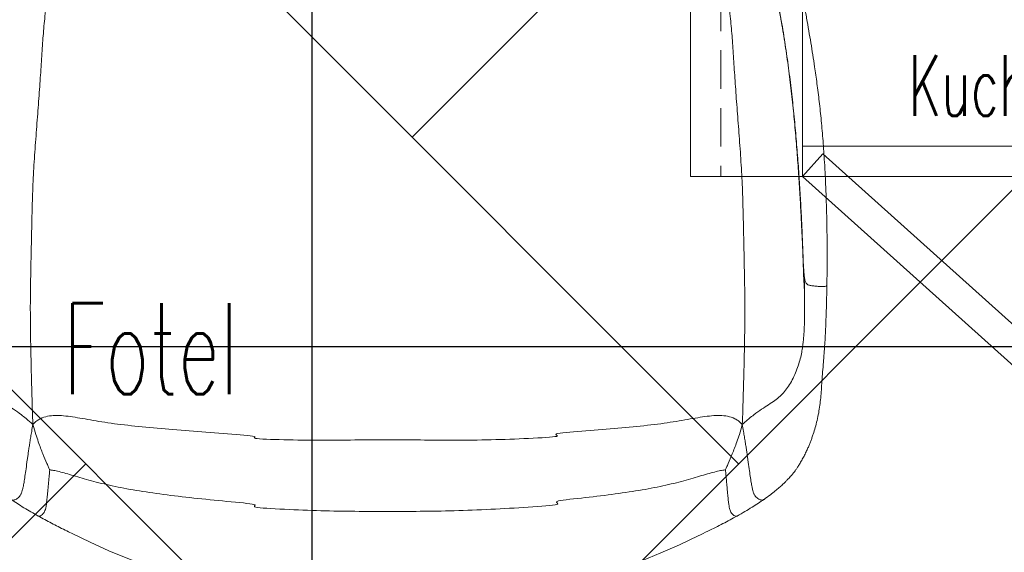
# Model space of a CAD drawing. Header units: millimetres. Extents: x -2074 to 12588, y -3630 to 101167.
# Tile 222 of 256: x 5693 to 5758, y -1550 to -1515. Entities that reach past the tile are written whole.
import ezdxf

# ---------------------------------------------------------------- set-up
doc = ezdxf.new("R2010")
doc.units = ezdxf.units.MM
doc.linetypes.add('DASHED', pattern=[19.05, 12.7, -6.35])
doc.layers.add('SelinAr_BUD_sufit', color=7, linetype='Continuous')
for name, color, linetype, lineweight in [('SelinAr_BUD_sufit szraf', 8, 'Continuous', 18), ('SelinAr_WYP_instalacje elektryczne', 8, 'Continuous', 18), ('SelinAr_WYP_meble', 8, 'Continuous', 18)]:
    doc.layers.add(name, color=color, linetype=linetype, lineweight=lineweight)
doc.styles.add('JACEK_07', font='SIMPLEX.SHX', dxfattribs={"width": 0.7})

# ---------------------------------------------------------------- blocks, each defined once
blk = doc.blocks.new('*U458')
at = {"linetype": 'Continuous', "lineweight": 15}
blk.add_arc((-0.008, -14.614), 46.386, 243.28113, 296.24313, dxfattribs=at)
for points, knots in [([(22.758, -12.277), (22.83, -12.382), (22.972, -12.597), (23.252, -13.05), (23.724, -13.899), (24.322, -15.224), (24.837, -16.849), (25.231, -18.476), (25.583, -20.073), (25.895, -21.65), (26.165, -23.215), (26.398, -24.768), (26.597, -26.304), (26.768, -27.816), (26.914, -29.297), (27.039, -30.749), (27.145, -32.176), (27.235, -33.579), (27.31, -34.961), (27.371, -36.23), (27.407, -37.119), (27.425, -37.634), (27.433, -37.878), (27.436, -37.972), (27.437, -37.997)], [0, 0, 0, 0, 0.25, 0.5, 1, 2, 3, 4, 5, 6, 7, 8, 9, 10, 11, 12, 13, 14, 15, 16, 17, 17.5, 17.75, 18, 18, 18, 18]), ([(29, -39.702), (29.005, -39.401), (29.013, -38.816), (29.019, -37.97), (29.018, -37.198), (29.013, -36.517), (29.006, -35.941), (28.997, -35.483), (28.99, -35.13), (28.983, -34.856), (28.977, -34.626), (28.971, -34.424), (28.962, -34.151), (28.949, -33.746), (28.925, -33.15), (28.891, -32.405), (28.835, -31.389), (28.753, -30.176), (28.639, -28.839), (28.505, -27.575), (28.354, -26.388), (28.207, -25.362), (28.07, -24.469), (27.943, -23.676), (27.808, -22.869), (27.664, -22.048), (27.513, -21.225), (27.364, -20.447), (27.22, -19.746), (27.084, -19.14), (26.949, -18.585), (26.802, -18.037), (26.632, -17.475), (26.482, -17.035), (26.372, -16.732), (26.311, -16.569), (26.253, -16.42), (26.192, -16.263), (26.113, -16.067), (26.003, -15.803), (25.854, -15.458), (25.659, -15.028), (25.414, -14.512), (25.115, -13.917), (24.763, -13.254), (24.505, -12.809), (24.369, -12.576)], [0, 0, 0, 0, 0.031509, 0.061285, 0.088403, 0.112238, 0.13238, 0.148583, 0.160139, 0.169192, 0.177217, 0.184214, 0.190206, 0.205762, 0.226548, 0.252495, 0.283604, 0.332807, 0.379506, 0.423727, 0.465496, 0.504487, 0.531808, 0.559656, 0.588064, 0.617192, 0.64738, 0.677785, 0.705654, 0.73036, 0.751899, 0.775068, 0.800558, 0.825125, 0.832824, 0.839853, 0.846224, 0.852046, 0.859895, 0.870872, 0.884848, 0.901778, 0.921751, 0.944854, 0.971054, 1, 1, 1, 1]), ([(24.797, -16.899), (24.959, -17.464), (25.237, -18.59), (25.596, -20.193), (25.905, -21.742), (26.169, -23.267), (26.395, -24.78), (26.591, -26.29), (26.758, -27.789), (26.9, -29.267), (27.021, -30.719), (27.124, -32.143), (27.212, -33.535), (27.289, -34.892), (27.352, -36.144), (27.393, -37.044), (27.416, -37.633), (27.429, -37.964), (27.435, -38.129), (27.438, -38.212)], [0, 0, 0, 0, 1, 2, 3, 4, 5, 6, 7, 8, 9, 10, 11, 12, 13, 14, 14.5, 14.75, 15, 15, 15, 15]), ([(-22.268, -19.19), (-22.347, -19.75), (-22.511, -20.902), (-22.664, -22.269), (-22.765, -23.515), (-22.854, -24.882), (-22.949, -26.361), (-23.067, -27.945), (-23.196, -29.606), (-23.321, -31.313), (-23.42, -33.028), (-23.472, -34.708), (-23.503, -36.346), (-23.54, -37.931), (-23.572, -39.475), (-23.591, -40.991), (-23.579, -42.898), (-23.531, -45.165), (-23.483, -46.914), (-23.451, -47.959), (-23.43, -48.517), (-23.416, -48.869)], [0, 0, 0, 0, 1, 2, 3, 4, 5, 6, 7, 8, 9, 10, 11, 12, 13, 14, 15, 16, 16.5, 16.75, 17, 17, 17, 17]), ([(22.268, -19.19), (22.347, -19.75), (22.511, -20.902), (22.664, -22.269), (22.765, -23.515), (22.854, -24.882), (22.949, -26.361), (23.067, -27.945), (23.196, -29.606), (23.321, -31.313), (23.42, -33.028), (23.472, -34.708), (23.503, -36.346), (23.54, -37.931), (23.572, -39.475), (23.591, -40.991), (23.579, -42.898), (23.531, -45.165), (23.483, -46.914), (23.451, -47.959), (23.43, -48.517), (23.416, -48.869)], [0, 0, 0, 0, 1, 2, 3, 4, 5, 6, 7, 8, 9, 10, 11, 12, 13, 14, 15, 16, 16.5, 16.75, 17, 17, 17, 17]), ([(27.437, -37.997), (27.438, -38.015), (27.441, -38.081), (27.448, -38.253), (27.465, -38.605), (27.487, -38.916), (27.507, -39.073)], [16, 16, 16, 16, 16.25, 16.5, 17, 18, 18, 18, 18]), ([(27.437, -37.997), (27.437, -38.005), (27.437, -38.033), (27.438, -38.105), (27.438, -38.169), (27.438, -38.212)], [0, 0, 0, 0, 0.25, 0.5, 1, 1, 1, 1]), ([(27.438, -38.212), (27.441, -38.295), (27.446, -38.46), (27.458, -38.789), (27.479, -39.351), (27.502, -39.78), (27.523, -40)], [0, 0, 0, 0, 0.25, 0.5, 1, 2, 2, 2, 2]), ([(27.507, -39.073), (27.52, -39.163), (27.544, -39.325), (27.598, -39.482), (27.654, -39.568), (27.71, -39.621), (27.767, -39.654), (27.846, -39.679), (27.99, -39.705), (28.21, -39.736), (28.453, -39.758), (28.639, -39.763), (28.792, -39.759), (28.915, -39.747), (28.982, -39.726), (29.002, -39.712), (28.999, -39.703), (28.998, -39.702)], [0, 0, 0, 0, 0.173593, 0.312558, 0.417844, 0.475211, 0.518708, 0.555021, 0.591604, 0.679166, 0.772799, 0.817509, 0.8601, 0.935198, 0.966248, 0.994261, 1, 1, 1, 1]), ([(-23.416, -48.869), (-23.525, -48.77), (-23.677, -48.635), (-23.927, -48.425), (-24.286, -48.142), (-24.69, -47.857), (-25.162, -47.558), (-25.585, -47.281), (-25.924, -47.004), (-26.211, -46.699), (-26.481, -46.338), (-26.725, -45.925), (-26.939, -45.462), (-27.116, -44.983), (-27.25, -44.521), (-27.346, -44.095), (-27.406, -43.724), (-27.445, -43.382), (-27.476, -43.044), (-27.5, -42.693), (-27.516, -42.311), (-27.526, -41.879), (-27.532, -41.376), (-27.532, -40.77), (-27.527, -40.277), (-27.523, -40)], [0, 0, 0, 0, 0.25, 0.5, 1, 2, 3, 4, 5, 6, 7, 8, 9, 10, 11, 12, 13, 14, 15, 16, 17, 18, 19, 20, 21, 21, 21, 21]), ([(27.523, -40), (27.527, -40.277), (27.532, -40.77), (27.532, -41.376), (27.527, -41.879), (27.516, -42.311), (27.5, -42.693), (27.476, -43.044), (27.445, -43.382), (27.406, -43.724), (27.346, -44.095), (27.25, -44.521), (27.116, -44.983), (26.939, -45.462), (26.725, -45.925), (26.481, -46.338), (26.211, -46.699), (25.924, -47.004), (25.585, -47.281), (25.162, -47.558), (24.69, -47.857), (24.286, -48.142), (23.927, -48.425), (23.677, -48.635), (23.525, -48.77), (23.416, -48.869)], [0, 0, 0, 0, 1, 2, 3, 4, 5, 6, 7, 8, 9, 10, 11, 12, 13, 14, 15, 16, 17, 18, 19, 20, 20.5, 20.75, 21, 21, 21, 21]), ([(24.851, -53.812), (24.993, -53.71), (25.262, -53.519), (25.586, -53.261), (25.848, -53.038), (26.062, -52.844), (26.237, -52.676), (26.381, -52.532), (26.501, -52.406), (26.623, -52.273), (26.742, -52.134), (26.858, -51.986), (26.968, -51.837), (27.081, -51.669), (27.208, -51.465), (27.346, -51.223), (27.49, -50.959), (27.628, -50.687), (27.748, -50.429), (27.851, -50.191), (27.939, -49.967), (28.022, -49.74), (28.122, -49.446), (28.236, -49.07), (28.356, -48.605), (28.459, -48.119), (28.539, -47.631), (28.595, -47.123), (28.636, -46.587), (28.676, -46.022), (28.72, -45.407), (28.763, -44.881), (28.798, -44.45), (28.825, -44.101), (28.856, -43.67), (28.883, -43.219), (28.907, -42.758), (28.928, -42.296), (28.948, -41.767), (28.967, -41.161), (28.986, -40.464), (28.995, -39.967), (29, -39.702)], [0, 0, 0, 0, 0.032059, 0.060161, 0.085054, 0.10708, 0.126226, 0.142346, 0.156428, 0.169516, 0.188022, 0.203974, 0.219152, 0.238072, 0.261659, 0.290109, 0.32277, 0.354053, 0.382911, 0.408527, 0.431123, 0.453671, 0.478255, 0.518461, 0.560347, 0.601066, 0.637845, 0.670763, 0.701924, 0.733106, 0.76373, 0.79383, 0.806007, 0.82116, 0.839438, 0.861055, 0.877606, 0.896194, 0.917209, 0.941134, 0.968519, 1, 1, 1, 1]), ([(23.416, -48.869), (23.316, -48.761), (23.154, -48.623), (22.845, -48.437), (22.294, -48.258), (21.422, -48.263), (20.184, -48.462), (18.71, -48.733), (16.953, -48.954), (14.977, -49.144), (12.843, -49.318), (10.587, -49.486), (11.742, -49.655), (9.32, -49.797), (6.831, -49.885), (4.402, -49.916), (2.155, -49.888), (0, -49.86), (-2.155, -49.888), (-4.402, -49.916), (-6.831, -49.885), (-9.32, -49.797), (-8.242, -49.655), (-10.587, -49.486), (-12.843, -49.318), (-14.977, -49.144), (-16.953, -48.954), (-18.71, -48.733), (-20.184, -48.462), (-21.422, -48.263), (-22.294, -48.258), (-22.845, -48.437), (-23.154, -48.623), (-23.316, -48.761), (-23.416, -48.869)], [0, 0, 0, 0, 0.25, 0.5, 1, 2, 3, 4, 5, 6, 7, 8, 9, 10, 11, 12, 13, 14, 15, 16, 17, 18, 19, 20, 21, 22, 23, 24, 25, 26, 27, 27.5, 27.75, 28, 28, 28, 28]), ([(-23.416, -48.869), (-23.443, -49.02), (-23.492, -49.292), (-23.558, -49.679), (-23.612, -50.022), (-23.662, -50.342), (-23.707, -50.645), (-23.748, -50.933), (-23.802, -51.313), (-23.865, -51.764), (-23.935, -52.257), (-23.996, -52.659), (-24.053, -52.971), (-24.107, -53.206), (-24.164, -53.395), (-24.237, -53.55), (-24.366, -53.702), (-24.51, -53.806), (-24.656, -53.854), (-24.749, -53.856), (-24.814, -53.838), (-24.842, -53.816), (-24.849, -53.81)], [0, 0, 0, 0, 0.084064, 0.152511, 0.214996, 0.273639, 0.329142, 0.38173, 0.431613, 0.537585, 0.627837, 0.70094, 0.757171, 0.79933, 0.830501, 0.863667, 0.890173, 0.938156, 0.959037, 0.977422, 0.994263, 1, 1, 1, 1]), ([(-23.416, -48.869), (-23.34, -49.144), (-23.221, -49.535), (-23.004, -50.176), (-22.754, -50.831), (-22.528, -51.363), (-22.376, -51.703), (-22.318, -51.832), (-22.302, -51.867)], [0, 0, 0, 0, 0.25, 0.5, 1, 1.5, 1.75, 2, 2, 2, 2]), ([(23.416, -48.869), (23.34, -49.144), (23.221, -49.535), (23.004, -50.176), (22.754, -50.831), (22.528, -51.363), (22.376, -51.703), (22.318, -51.832), (22.302, -51.867)], [0, 0, 0, 0, 0.25, 0.5, 1, 1.5, 1.75, 2, 2, 2, 2]), ([(24.849, -53.81), (24.842, -53.816), (24.814, -53.838), (24.749, -53.856), (24.656, -53.854), (24.51, -53.806), (24.366, -53.702), (24.237, -53.55), (24.164, -53.395), (24.107, -53.206), (24.053, -52.971), (23.996, -52.659), (23.935, -52.257), (23.865, -51.764), (23.802, -51.313), (23.748, -50.933), (23.707, -50.645), (23.662, -50.342), (23.612, -50.022), (23.558, -49.679), (23.492, -49.292), (23.443, -49.02), (23.416, -48.869)], [0, 0, 0, 0, 0.005737, 0.022578, 0.040963, 0.061844, 0.109827, 0.136333, 0.169499, 0.20067, 0.242829, 0.29906, 0.372163, 0.462415, 0.568387, 0.61827, 0.670858, 0.726361, 0.785004, 0.847489, 0.915936, 1, 1, 1, 1]), ([(-22.302, -51.867), (-22.309, -51.933), (-22.327, -52.094), (-22.353, -52.36), (-22.381, -52.668), (-22.409, -52.989), (-22.437, -53.303), (-22.469, -53.639), (-22.502, -53.963), (-22.543, -54.254), (-22.587, -54.464), (-22.641, -54.618), (-22.712, -54.728), (-22.798, -54.824), (-22.899, -54.897), (-23.002, -54.935), (-23.053, -54.914), (-23.074, -54.906)], [0, 0, 0, 0, 0.057297, 0.138471, 0.229011, 0.322548, 0.414079, 0.499458, 0.611586, 0.692808, 0.749817, 0.79536, 0.832409, 0.868785, 0.921327, 0.96795, 1, 1, 1, 1]), ([(-22.302, -51.867), (-22.282, -51.868), (-22.208, -51.876), (-22.01, -51.905), (-21.572, -51.998), (-20.767, -52.234), (-19.592, -52.579), (-18.21, -52.928), (-16.621, -53.225), (-14.825, -53.485), (-12.826, -53.725), (-10.636, -53.946), (-8.266, -54.15), (-9.293, -54.329), (-6.792, -54.472), (-4.371, -54.567), (-2.139, -54.604), (0, -54.608), (2.139, -54.604), (4.371, -54.567), (6.792, -54.472), (9.293, -54.329), (11.766, -54.15), (10.636, -53.946), (12.826, -53.725), (14.826, -53.485), (16.621, -53.225), (18.21, -52.928), (19.592, -52.579), (20.767, -52.234), (21.572, -51.998), (22.01, -51.905), (22.208, -51.876), (22.282, -51.868), (22.302, -51.867)], [0, 0, 0, 0, 0.25, 0.5, 1, 2, 3, 4, 5, 6, 7, 8, 9, 10, 11, 12, 13, 14, 15, 16, 17, 18, 19, 20, 21, 22, 23, 24, 25, 26, 27, 27.5, 27.75, 28, 28, 28, 28]), ([(22.302, -51.867), (22.308, -51.924), (22.323, -52.062), (22.346, -52.292), (22.371, -52.562), (22.397, -52.846), (22.422, -53.131), (22.451, -53.451), (22.482, -53.776), (22.518, -54.084), (22.554, -54.308), (22.59, -54.466), (22.635, -54.603), (22.709, -54.73), (22.811, -54.835), (22.913, -54.903), (23.005, -54.934), (23.053, -54.914), (23.074, -54.906)], [0, 0, 0, 0, 0.049263, 0.119341, 0.198186, 0.280939, 0.363686, 0.443378, 0.555491, 0.643477, 0.708488, 0.749756, 0.781714, 0.832264, 0.88058, 0.92671, 0.967832, 1, 1, 1, 1]), ([(-24.851, -53.812), (-24.718, -53.903), (-24.453, -54.083), (-24.014, -54.36), (-23.558, -54.634), (-23.234, -54.818), (-23.074, -54.908)], [0, 0, 0, 0, 0.258925, 0.513069, 0.76057, 1, 1, 1, 1]), ([(23.075, -54.908), (23.25, -54.808), (23.594, -54.613), (24.06, -54.331), (24.481, -54.064), (24.729, -53.895), (24.85, -53.812)], [0, 0, 0, 0, 0.263779, 0.518279, 0.763727, 1, 1, 1, 1]), ([(-23.074, -54.908), (-22.785, -55.065), (-22.215, -55.376), (-21.46, -55.757), (-21.006, -55.978), (-20.863, -56.047)], [0, 0, 0, 0, 0.02065371, 0.0407115, 0.0498569, 0.0498569, 0.0498569, 0.0498569]), ([(20.503, -56.219), (20.722, -56.116), (21.277, -55.848), (22.153, -55.409), (22.765, -55.076), (23.074, -54.908)], [0.94245954, 0.94245954, 0.94245954, 0.94245954, 0.95629135, 0.97793269, 1, 1, 1, 1])]:
    blk.add_open_spline(points, degree=3, knots=knots, dxfattribs=at)
blk.add_open_spline([(27.507, -39.073), (27.514, -39.417), (27.519, -39.723), (27.523, -40)], degree=3, dxfattribs=at)
at = {"insert": (-21.416, -46.869), "char_height": 6, "width": 45, "attachment_point": 7, "style": 'JACEK_07'}
blk.add_mtext('{\\W0.6;Fotel}', dxfattribs=at)
blk = doc.blocks.new('*U459')
for points in [[(0, 0), (60, 0), (60, -35), (0, -35)], [(42.6, -33), (52.6, -33), (52.6, -35), (42.6, -35)], [(33.598, -58.51), (7.4, -35), (8.736, -33.511), (34.933, -57.022)]]:
    blk.add_lwpolyline(points, close=True)
at = {"color": 253, "linetype": 'DASHED', "ltscale": 0.2}
for points in [[(2, 0), (2, -35)], [(58, 0), (58, -35)]]:
    blk.add_lwpolyline(points, dxfattribs=at)
for points in [[(7.4, -3), (52.6, -3), (52.6, -35), (7.4, -35), (7.4, -3)], [(42.6, -33), (7.4, -33)]]:
    blk.add_lwpolyline(points)
blk.add_lwpolyline([(44.6, -35), (44.6, -35.25, 0.1), (50.6, -35.25), (50.6, -35)], format="xyb")
blk.add_arc((7.4, -35), 35.2, 298.18788, 3.2572, dxfattribs=at)
at = {"char_height": 4, "width": 40.43399, "style": 'JACEK_07'}
for s, insert, attachment_point in [('{\\W0.6;Szafka na mikrofalę - wisząca}', (4, -2), 1), ('{\\W0.6;Kuchenka mikrofalowa}', (50.6, -31), 9)]:
    blk.add_mtext(s, dxfattribs=dict(at, insert=insert, attachment_point=attachment_point))
blk = doc.blocks.new('ewerwerwerwe')
at = {"layer": 'SelinAr_WYP_instalacje elektryczne'}
blk.add_blockref('*U459', (2737.157, 1509.741), dxfattribs=at)
at = {"layer": 'SelinAr_WYP_meble'}
blk.add_blockref('*U458', (2717.157, 1507.241), dxfattribs=at)
blk = doc.blocks.new('dsfsfsdf')
at = {"layer": 'SelinAr_BUD_sufit'}
for points in [[(3712.157, -1490.259), (3712.157, -1642.759)], [(3797.157, -1536.509), (3567.157, -1536.509)]]:
    blk.add_lwpolyline(points, dxfattribs=at)
blk = doc.blocks.new('dsda')
at = {"layer": 'SelinAr_BUD_sufit', "linetype": 'Continuous', "ltscale": 0.5}
h = blk.add_hatch(color=6, dxfattribs=at)
h.paths.add_polyline_path([(5640.961, 2041.595), (5638.104, 2051.595), (5635.247, 2041.595)])
h.paths.add_polyline_path([(5648.104, 2028.738), (5658.104, 2031.595), (5648.104, 2034.452)])
blk.add_hatch(color=6, dxfattribs=at).paths.add_polyline_path([(5641.104, 2031.595, 1), (5635.104, 2031.595, 1)])
at = {"layer": 'SelinAr_BUD_sufit', "color": 6, "linetype": 'Continuous', "ltscale": 0.5}
for p, q in [((5635.247, 2041.595), (5638.104, 2051.595)), ((5640.961, 2041.595), (5638.104, 2051.595)), ((5640.961, 2041.595), (5635.247, 2041.595)), ((5648.104, 2028.738), (5648.104, 2034.452)), ((5648.104, 2034.452), (5658.104, 2031.595)), ((5648.104, 2028.738), (5658.104, 2031.595))]:
    blk.add_line(p, q, dxfattribs=at)
at = {"layer": 'SelinAr_BUD_sufit', "color": 6, "linetype": 'Continuous', "ltscale": 0.5, "const_width": 1}
for points in [[(5638.104, 2021.595), (5638.104, 2041.595)], [(5628.104, 2031.595), (5648.104, 2031.595)]]:
    blk.add_lwpolyline(points, dxfattribs=at)
at = {"layer": 'SelinAr_BUD_sufit', "color": 6, "linetype": 'Continuous', "ltscale": 0.5}
blk.add_circle((5638.104, 2031.595), 3, dxfattribs=at)

msp = doc.modelspace()

# ---------------------------------------------------------------- block references
msp.add_blockref('ewerwerwerwe', (3000, -3000))

# ---------------------------------------------------------------- next in the draw order: hatches: boundary and pattern name
at = {"layer": 'SelinAr_BUD_sufit szraf', "ltscale": 2}
h = msp.add_hatch(dxfattribs=at)
h.set_pattern_fill('AR-HBONE', color=256, scale=0.3)
h.set_pattern_definition([(45, (718.544, 9684.668), (0, 43.10523), [91.44, -30.48]), (135, (740.096, 9706.22), (4e-15, 43.10523), [91.44, -30.48])])
h.paths.add_polyline_path([(6157.157, -1379.759), (6052.157, -1379.759), (6052.157, -1642.759), (6157.157, -1642.759)])
h.paths.add_polyline_path([(6042.157, -1487.759), (5807.157, -1487.759), (5807.157, -1642.759), (6042.157, -1642.759)])
h.paths.add_polyline_path([(5797.157, -1490.259), (5567.157, -1490.259), (5567.157, -1642.759), (5797.157, -1642.759)])
h.paths.add_polyline_path([(5817.157, -1329.759), (5567.157, -1329.759), (5567.157, -1477.759), (5817.157, -1477.759)])
h.paths.add_polyline_path([(5557.157, -1442.759), (5557.157, -1209.759), (4982.157, -1209.759), (4982.157, -1642.759), (5112.157, -1642.759), (5112.157, -1542.759), (5192.157, -1542.759), (5192.157, -1382.759), (5382.157, -1382.759), (5382.157, -1442.759)])
h.paths.add_polyline_path([(6039.657, -1249.759), (5827.157, -1249.759), (5827.157, -1477.759), (6039.657, -1477.759)])
h.paths.add_polyline_path([(6157.157, -1249.759), (6052.157, -1249.759), (6052.157, -1369.759), (6157.157, -1369.759)])
h.paths.add_polyline_path([(5827.157, -914.759), (5827.157, -1019.759), (5947.157, -1019.759), (5947.157, -914.759)])
h.paths.add_polyline_path([(5952.157, -1029.759), (5827.157, -1029.759), (5827.157, -1229.759), (5952.157, -1229.759)])
h.paths.add_polyline_path([(5817.157, -914.759), (5567.157, -914.759), (5567.157, -1319.759), (5817.157, -1319.759)])
h.paths.add_polyline_path([(5557.157, -914.759), (5387.157, -914.759), (5387.157, -1199.759), (5557.157, -1199.759)])
h.paths.add_polyline_path([(5192.157, -1552.759), (5122.157, -1552.759), (5122.157, -1642.759), (5192.157, -1642.759)])
h.paths.add_polyline_path([(5374.657, -914.759), (5182.157, -914.759), (5182.157, -1199.759), (5374.657, -1199.759)])
h.paths.add_polyline_path([(5172.157, -914.759), (4982.157, -914.759), (4982.157, -1199.759), (5172.157, -1199.759)])

# ---------------------------------------------------------------- next in the draw order: block references
at = {"layer": 'SelinAr_BUD_sufit'}
msp.add_blockref('dsfsfsdf', (2000, 0), dxfattribs=at)
at = {"layer": 'SelinAr_BUD_sufit szraf', "xscale": -1, "rotation": 270}
msp.add_blockref('dsda', (3650.561, -7204.613), dxfattribs=at)

doc.saveas('drawing.dxf')
